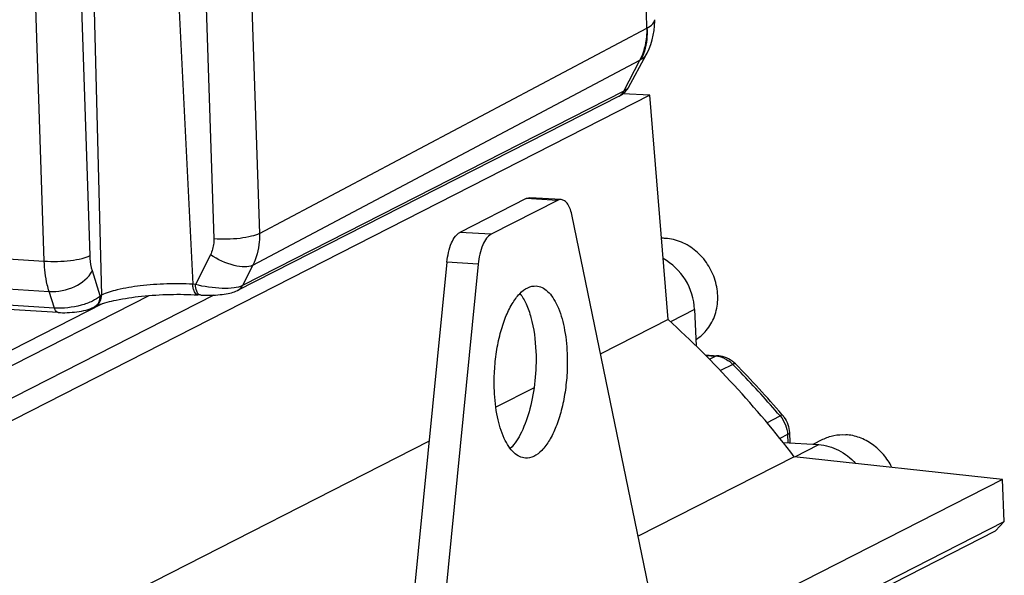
# Model space of a CAD drawing. Header units: millimetres. Extents: x 0 to 420, y 0 to 297.
# Tile 25 of 58: x 206 to 229, y 59 to 73. Entities that reach past the tile are written whole.
import ezdxf

# ---------------------------------------------------------------- set-up
doc = ezdxf.new("R2010")
doc.units = ezdxf.units.MM
doc.header["$LTSCALE"] = 23.1
doc.layers.get('0').update_dxf_attribs({"linetype": 'CONTINUOUS'})
doc.layers.add('COMPONENTS', color=7, linetype='CONTINUOUS')

msp = doc.modelspace()

# ---------------------------------------------------------------- linework, layer by layer
at = {"color": 7, "linetype": 'CONTINUOUS'}
msp.add_line((224.74463, 62.37583), (224.97942, 62.4956), dxfattribs=at)
msp.add_arc((221.1074, 66.23652), 1.1173, 86.438154, 91.303567, dxfattribs=at)
for points, knots in [([(221.91322, 64.90702), (222.02111, 64.97411), (222.21639, 65.15305), (222.39966, 65.5108), (222.46118, 65.92157), (222.39686, 66.34326), (222.21459, 66.73455), (221.93221, 67.05706), (221.57737, 67.27834), (221.30898, 67.34345), (221.17682, 67.35166)], [0, 0, 0, 0, 0.11647183, 0.23664286, 0.36176742, 0.49107388, 0.62223539, 0.75227588, 0.8786082, 1, 1, 1, 1]), ([(224.97942, 62.4956), (225.06309, 62.53828), (225.2444, 62.60142), (225.4358, 62.61376), (225.53101, 62.60784)], [0, 0, 0, 0, 0.496095, 1, 1, 1, 1]), ([(226.64291, 61.81886), (226.58898, 61.92911), (226.45475, 62.13577), (226.18736, 62.38379), (225.87356, 62.55129), (225.64422, 62.60081), (225.53101, 62.60784)], [0, 0, 0, 0, 0.25868751, 0.51341035, 0.76092498, 1, 1, 1, 1])]:
    msp.add_open_spline(points, degree=3, knots=knots, dxfattribs=at)
at = {"layer": 'COMPONENTS', "color": 7, "linetype": 'CONTINUOUS'}
for p, q in [((211.10945, 75.48801), (211.3769, 67.47056)), ((220.73093, 72.43445), (220.65466, 75.41212)), ((207.28501, 66.93609), (207.00922, 75.23186)), ((210.00589, 75.35705), (210.27334, 67.33953)), ((206.17895, 66.80379), (205.90316, 75.09957)), ((209.33846, 74.89673), (209.76678, 66.24209)), ((207.33852, 74.71652), (207.56191, 65.97836)), ((220.91815, 72.63715), (220.91814, 72.63722)), ((211.3769, 67.47056), (220.72576, 72.43124)), ((220.72576, 72.43124), (220.73093, 72.43445)), ((211.21308, 66.70178), (220.56145, 71.6622)), ((220.17664, 70.91023), (220.56145, 71.6622)), ((220.28533, 70.99789), (220.71372, 71.78912)), ((220.17664, 70.91023), (210.9649, 66.21124)), ((220.79828, 70.80887), (220.15275, 70.84898)), ((220.79828, 70.80887), (201.33337, 60.87965)), ((220.05982, 70.79204), (210.84809, 66.09305)), ((221.243, 65.39277), (220.79828, 70.80887)), ((217.81899, 68.31625), (216.21238, 67.49671)), ((218.57387, 68.26934), (216.96727, 67.4498)), ((218.57387, 68.26934), (217.81899, 68.31625)), ((218.65948, 68.28859), (217.9046, 68.3355)), ((187.26111, 67.97936), (206.17895, 66.80379)), ((221.29982, 56.38335), (218.92903, 67.89048)), ((216.96727, 67.4498), (216.21238, 67.49671)), ((187.39425, 67.24281), (206.29936, 66.06803)), ((206.42558, 65.66828), (187.53534, 66.84214)), ((210.19167, 66.95526), (209.8289, 66.23823)), ((206.51983, 65.56017), (187.62959, 66.73403)), ((207.533, 65.96361), (207.34204, 66.56841)), ((211.21308, 66.70178), (210.9649, 66.21124)), ((215.90301, 66.77886), (214.57196, 53.38339)), ((216.65789, 66.73195), (215.32684, 53.33648)), ((216.65789, 66.73195), (215.90301, 66.77886)), ((209.8289, 66.23823), (209.76678, 66.24209)), ((198.58823, 60.80712), (208.71153, 65.97111)), ((210.27532, 65.98099), (200.38977, 60.93828)), ((206.42558, 65.66828), (206.29936, 66.06803)), ((207.56191, 65.97836), (207.533, 65.96361)), ((209.95978, 65.98222), (209.88639, 65.98675)), ((198.35159, 61.06494), (207.58479, 65.77487)), ((207.41123, 65.70586), (207.38232, 65.69112)), ((221.88264, 65.63309), (221.30274, 65.33728)), ((221.88264, 65.63309), (221.9194, 64.75265)), ((221.243, 65.39277), (219.61476, 64.56219)), ((222.13698, 64.53558), (222.43737, 64.51691)), ((222.15259, 64.51986), (222.38601, 64.50536)), ((222.24068, 64.43123), (222.38601, 64.50536)), ((222.8032, 64.30715), (222.50668, 64.1559)), ((218.00675, 63.74193), (217.08395, 63.2712)), ((223.62949, 62.89806), (223.94761, 63.06033)), ((223.99009, 63.09695), (224.00887, 63.07501)), ((224.12652, 62.6091), (223.94247, 62.51521)), ((224.12652, 62.6091), (224.13468, 62.41374)), ((224.17316, 62.6581), (224.18349, 62.4107)), ((215.4728, 62.44934), (206.39222, 57.81725)), ((224.01754, 62.42102), (224.88009, 62.36742)), ((224.30398, 62.07354), (224.88009, 62.36742)), ((224.28802, 62.07528), (220.52284, 60.15463)), ((229.31736, 61.52748), (224.28802, 62.07528)), ((229.31736, 61.52748), (221.10326, 57.3374)), ((229.35976, 60.51189), (229.31736, 61.52748)), ((221.29291, 56.39691), (229.35976, 60.51189)), ((229.35976, 60.51189), (229.14348, 60.28222)), ((221.304, 56.28323), (229.14348, 60.28222))]:
    msp.add_line(p, q, dxfattribs=at)
for points in [[(220.71378, 71.7893), (220.73412, 71.82804), (220.78263, 71.93191), (220.82403, 72.0388), (220.85808, 72.14812), (220.88464, 72.25936), (220.90362, 72.3721), (220.91495, 72.48581), (220.91858, 72.59991), (220.91811, 72.63708)], [(210.25987, 65.9802), (210.31706, 65.98313), (210.37261, 65.98703), (210.42626, 65.99187), (210.47776, 65.99758), (210.52695, 66.00412), (210.57388, 66.0115), (210.61855, 66.0197), (210.66081, 66.02873), (210.70078, 66.03864), (210.73862, 66.04951), (210.77449, 66.06149), (210.8089, 66.0749), (210.84227, 66.09014), (210.84864, 66.09335)], [(209.95978, 65.98222), (210.02067, 65.97937), (210.08148, 65.97782), (210.14181, 65.97749), (210.20136, 65.9783), (210.25987, 65.9802)], [(206.51979, 65.56018), (206.56979, 65.55774), (206.62322, 65.5565), (206.67865, 65.55661), (206.73568, 65.5581), (206.79366, 65.561), (206.85217, 65.56531), (206.9108, 65.57103), (206.96887, 65.57815), (207.026, 65.58664), (207.08186, 65.59652), (207.13621, 65.6078), (207.18882, 65.62056), (207.23946, 65.63486), (207.2886, 65.65111), (207.33662, 65.66985), (207.38415, 65.69206)]]:
    msp.add_lwpolyline(points, dxfattribs=at)
for centre, radius, start, end in [((220.30762, 72.15779), 0.5568, 297.120562, 300.67927), ((219.92247, 71.19438), 0.41264, 326.861126, 331.564679), ((219.71283, 71.47357), 0.76478, 296.982062, 299.688529), ((207.29352, 65.93662), 0.25904, 297.027024, 299.481771), ((207.29342, 65.93676), 0.25921, 299.484605, 306.214404), ((207.89076, 64.72825), 1.08913, 111.830696, 114.195556), ((204.1355, 46.63415), 25.38803, 37.459823, 47.635789), ((222.34888, 63.92038), 0.58616, 75.211713, 86.367857), ((222.39752, 63.87422), 0.64391, 80.488121, 86.449782), ((222.33923, 63.8838), 0.62399, 66.455038, 75.212605), ((222.29481, 63.80682), 0.7133, 44.542523, 53.739101), ((205.80302, 47.5598), 23.86378, 44.120243, 44.570763), ((205.77772, 47.48743), 23.98639, 40.599332, 44.565325), ((205.66889, 47.43199), 24.04905, 40.755084, 44.116377), ((205.55398, 47.33117), 24.2019, 40.535125, 40.758282), ((223.48847, 62.63009), 0.68467, 36.252764, 40.529353)]:
    msp.add_arc(centre, radius, start, end, dxfattribs=at)
for points, knots in [([(220.73093, 72.43445), (220.78199, 72.46173), (220.86442, 72.50926), (220.91901, 72.60006), (220.91814, 72.63724)], [0, 0, 0, 0, 0.6088633, 1, 1, 1, 1]), ([(220.72576, 72.43124), (220.72787, 72.36351), (220.72099, 72.09985), (220.6499, 71.83697), (220.56145, 71.6622)], [0, 0, 0, 0, 0.25705443, 1, 1, 1, 1]), ([(220.73091, 72.43446), (220.73533, 72.368), (220.73743, 72.11027), (220.675, 71.85087), (220.59171, 71.67892)], [0, 0, 0, 0, 0.25850215, 1, 1, 1, 1]), ([(220.59172, 71.67892), (220.60606, 71.68747), (220.65198, 71.71722), (220.69538, 71.75531), (220.71366, 71.78903)], [0, 0, 0, 0, 0.30323235, 1, 1, 1, 1]), ([(220.09162, 70.80918), (220.10787, 70.81847), (220.17535, 70.86064), (220.23468, 70.91777), (220.26799, 70.9688)], [0, 0, 0, 0, 0.23500077, 1, 1, 1, 1]), ([(220.28532, 70.99789), (220.28101, 70.98993), (220.25251, 70.95201), (220.21039, 70.92744), (220.17664, 70.91023)], [0, 0, 0, 0, 0.19298058, 1, 1, 1, 1]), ([(217.81899, 68.31625), (217.82592, 68.31979), (217.85281, 68.33172), (217.88294, 68.33684), (217.90455, 68.33551)], [0, 0, 0, 0, 0.26440164, 1, 1, 1, 1]), ([(218.65943, 68.2886), (218.65234, 68.28904), (218.62282, 68.28873), (218.59377, 68.27949), (218.57387, 68.26934)], [0, 0, 0, 0, 0.24128619, 1, 1, 1, 1]), ([(218.92903, 67.89048), (218.91773, 67.94537), (218.89072, 68.04496), (218.83022, 68.17175), (218.75499, 68.25983), (218.68938, 68.28675), (218.65943, 68.2886)], [0, 0, 0, 0, 0.33044272, 0.60541845, 0.82308713, 1, 1, 1, 1]), ([(210.27334, 67.33953), (210.27446, 67.30569), (210.27128, 67.17397), (210.23585, 67.04258), (210.19167, 66.95526)], [0, 0, 0, 0, 0.2570363, 1, 1, 1, 1]), ([(211.3769, 67.47056), (211.31698, 67.43811), (211.15998, 67.39046), (210.79219, 67.3295), (210.48404, 67.32253), (210.27334, 67.33953)], [0, 0, 0, 0, 0.18256092, 0.43375353, 1, 1, 1, 1]), ([(211.3769, 67.47056), (211.37909, 67.40285), (211.37248, 67.1393), (211.30149, 66.87648), (211.21308, 66.70178)], [0, 0, 0, 0, 0.25706234, 1, 1, 1, 1]), ([(215.90301, 66.77886), (215.91869, 66.9367), (215.96479, 67.15782), (216.09032, 67.39533), (216.17054, 67.47536), (216.21238, 67.49671)], [0, 0, 0, 0, 0.59251912, 0.82452561, 1, 1, 1, 1]), ([(216.96727, 67.4498), (216.92542, 67.42845), (216.8452, 67.34843), (216.71967, 67.11091), (216.67357, 66.88979), (216.65789, 66.73195)], [0, 0, 0, 0, 0.17547439, 0.40748088, 1, 1, 1, 1]), ([(206.17895, 66.80379), (206.39056, 66.7867), (206.69989, 66.79374), (207.06849, 66.85527), (207.22547, 66.90328), (207.28501, 66.93609)], [0, 0, 0, 0, 0.5672974, 0.81836801, 1, 1, 1, 1]), ([(206.29936, 66.06803), (206.28185, 66.12196), (206.21582, 66.36226), (206.18689, 66.6117), (206.17895, 66.80379)], [0, 0, 0, 0, 0.22776313, 1, 1, 1, 1]), ([(207.34204, 66.56841), (207.33353, 66.59537), (207.30158, 66.71556), (207.2882, 66.84017), (207.28501, 66.93609)], [0, 0, 0, 0, 0.22754254, 1, 1, 1, 1]), ([(211.21308, 66.70178), (211.1571, 66.67203), (211.00077, 66.65234), (210.64488, 66.71111), (210.36712, 66.83934), (210.19167, 66.95526)], [0, 0, 0, 0, 0.17568998, 0.41722687, 1, 1, 1, 1]), ([(221.88264, 65.63309), (221.8722, 65.88312), (221.71694, 66.38131), (221.34057, 66.74478), (221.12267, 66.8619)], [0, 0, 0, 0, 0.50287571, 1, 1, 1, 1]), ([(206.29936, 66.06803), (206.50846, 66.05253), (206.91379, 66.13826), (207.25403, 66.40044), (207.34204, 66.56841)], [0, 0, 0, 0, 0.52509566, 1, 1, 1, 1]), ([(209.76678, 66.24209), (209.55747, 66.2551), (209.13332, 66.25901), (208.52292, 66.21587), (207.99479, 66.12916), (207.68183, 66.03954), (207.56191, 65.97836)], [0, 0, 0, 0, 0.28134995, 0.56827949, 0.81938867, 1, 1, 1, 1]), ([(209.88639, 65.98676), (209.8499, 65.98899), (209.80158, 66.05435), (209.77642, 66.14578), (209.76845, 66.20853), (209.76678, 66.24209)], [0, 0, 0, 0, 0.37084011, 0.65914539, 1, 1, 1, 1]), ([(209.88035, 66.03354), (209.87263, 66.04597), (209.84212, 66.11026), (209.83167, 66.18217), (209.8289, 66.23823)], [0, 0, 0, 0, 0.20691592, 1, 1, 1, 1]), ([(210.9649, 66.21124), (210.90346, 66.17937), (210.7371, 66.1461), (210.35484, 66.13526), (210.03953, 66.18228), (209.8289, 66.23823)], [0, 0, 0, 0, 0.18049967, 0.43170075, 1, 1, 1, 1]), ([(217.04823, 63.6741), (217.04172, 63.83), (217.04437, 64.1431), (217.09159, 64.6043), (217.17968, 65.04152), (217.30418, 65.43305), (217.45881, 65.76038), (217.63724, 66.00867), (217.83528, 66.16954), (217.98794, 66.2057), (218.05572, 66.20149)], [0, 0, 0, 0, 0.1604035, 0.32128569, 0.47592994, 0.61808833, 0.74267155, 0.84657779, 0.93018929, 1, 1, 1, 1]), ([(218.05572, 66.20149), (218.10472, 66.19846), (218.20778, 66.16999), (218.34547, 66.06945), (218.46855, 65.91773), (218.62115, 65.6345), (218.75267, 65.17831), (218.79607, 64.78403), (218.80499, 64.57024)], [0, 0, 0, 0, 0.0769279, 0.16271682, 0.2631518, 0.38063262, 0.6647407, 1, 1, 1, 1]), ([(207.533, 65.96361), (207.47877, 65.91126), (207.32838, 65.81998), (206.96127, 65.69057), (206.64167, 65.6538), (206.42558, 65.66828)], [0, 0, 0, 0, 0.19371111, 0.44339592, 1, 1, 1, 1]), ([(207.44657, 65.72762), (207.48373, 65.75484), (207.54561, 65.83278), (207.56315, 65.92969), (207.56191, 65.97836)], [0, 0, 0, 0, 0.48611851, 1, 1, 1, 1]), ([(207.48575, 65.73928), (207.6243, 65.79495), (207.9712, 65.88098), (208.55049, 65.96548), (209.20945, 66.00637), (209.66354, 66.0006), (209.88639, 65.98675)], [0, 0, 0, 0, 0.1846474, 0.43915765, 0.72388953, 1, 1, 1, 1]), ([(209.94844, 65.98294), (209.94372, 65.98323), (209.92312, 65.98701), (209.90574, 66.00103), (209.89527, 66.0131)], [0, 0, 0, 0, 0.22863894, 1, 1, 1, 1]), ([(217.66557, 66.02067), (217.725, 65.94366), (217.83025, 65.75515), (217.98902, 65.28937), (218.03855, 64.89414), (218.05011, 64.61715)], [0, 0, 0, 0, 0.198184, 0.43520306, 1, 1, 1, 1]), ([(206.51979, 65.5602), (206.51023, 65.56079), (206.4614, 65.57757), (206.43824, 65.63036), (206.42558, 65.66828)], [0, 0, 0, 0, 0.19330244, 1, 1, 1, 1]), ([(218.05011, 64.61715), (218.05994, 64.3818), (218.04457, 63.91566), (217.93001, 63.25663), (217.73784, 62.69748), (217.54492, 62.38407), (217.43311, 62.27116)], [0, 0, 0, 0, 0.285488, 0.5631218, 0.8074092, 1, 1, 1, 1]), ([(218.80499, 64.57024), (218.8115, 64.41434), (218.80886, 64.10124), (218.76164, 63.64004), (218.67354, 63.20282), (218.54904, 62.81129), (218.39441, 62.48396), (218.21599, 62.23567), (218.01794, 62.0748), (217.86529, 62.03864), (217.79751, 62.04284)], [0, 0, 0, 0, 0.1604035, 0.32128569, 0.47592994, 0.61808833, 0.74267155, 0.84657779, 0.93018929, 1, 1, 1, 1]), ([(222.86685, 64.31922), (222.86147, 64.32468), (222.83494, 64.32349), (222.81621, 64.31379), (222.8032, 64.30715)], [0, 0, 0, 0, 0.3443409, 1, 1, 1, 1]), ([(217.79751, 62.04284), (217.7485, 62.04588), (217.64545, 62.07435), (217.50775, 62.17489), (217.38467, 62.32661), (217.23208, 62.60984), (217.10056, 63.06603), (217.05716, 63.46031), (217.04823, 63.6741)], [0, 0, 0, 0, 0.0769279, 0.16271682, 0.2631518, 0.38063262, 0.6647407, 1, 1, 1, 1]), ([(224.00887, 63.07501), (224.00443, 63.0802), (223.97774, 63.07581), (223.96071, 63.06701), (223.94761, 63.06033)], [0, 0, 0, 0, 0.31714748, 1, 1, 1, 1]), ([(224.17316, 62.6581), (224.17333, 62.65394), (224.16721, 62.6304), (224.14356, 62.61779), (224.12652, 62.6091)], [0, 0, 0, 0, 0.17902555, 1, 1, 1, 1]), ([(224.88009, 62.36742), (225.04493, 62.35717), (225.38051, 62.26034), (225.65211, 62.04439), (225.76698, 61.91482)], [0, 0, 0, 0, 0.4881768, 1, 1, 1, 1]), ([(203.69408, 59.43636), (204.07021, 59.41298), (204.83503, 59.20802), (205.47509, 58.74898), (205.75435, 58.47112)], [0, 0, 0, 0, 0.48891142, 1, 1, 1, 1])]:
    msp.add_open_spline(points, degree=3, knots=knots, dxfattribs=at)
for points in [[(220.05983, 70.79203), (220.10917, 70.8172), (220.15141, 70.86092), (220.17664, 70.91023)], [(210.84865, 66.09333), (210.89776, 66.11853), (210.93976, 66.1621), (210.9649, 66.21124)], [(207.49749, 65.80615), (207.5226, 65.85374), (207.53437, 65.90983), (207.533, 65.96361)], [(209.89527, 66.0131), (209.88974, 66.01947), (209.8848, 66.02637), (209.88035, 66.03354)], [(207.38415, 65.69206), (207.4093, 65.70515), (207.43254, 65.72265), (207.45217, 65.74309)], [(207.41123, 65.70586), (207.42214, 65.71143), (207.43321, 65.71667), (207.44437, 65.7217)], [(207.45217, 65.74309), (207.4701, 65.76177), (207.48541, 65.78326), (207.49749, 65.80615)], [(222.43737, 64.51691), (222.41986, 64.518), (222.40164, 64.51333), (222.38601, 64.50536)], [(222.69827, 64.44402), (222.63767, 64.47561), (222.57132, 64.49798), (222.50392, 64.50928)], [(222.58849, 64.45584), (222.63372, 64.43616), (222.67691, 64.41111), (222.7167, 64.38197)], [(222.86685, 64.31922), (222.81778, 64.36902), (222.76027, 64.4117), (222.69827, 64.44402)], [(223.94761, 63.06033), (224.05277, 62.93736), (224.11977, 62.77076), (224.12652, 62.6091)], [(224.0406, 63.03497), (224.11935, 62.92759), (224.1676, 62.79115), (224.17316, 62.6581)]]:
    msp.add_open_spline(points, degree=3, dxfattribs=at)

doc.saveas('drawing.dxf')
